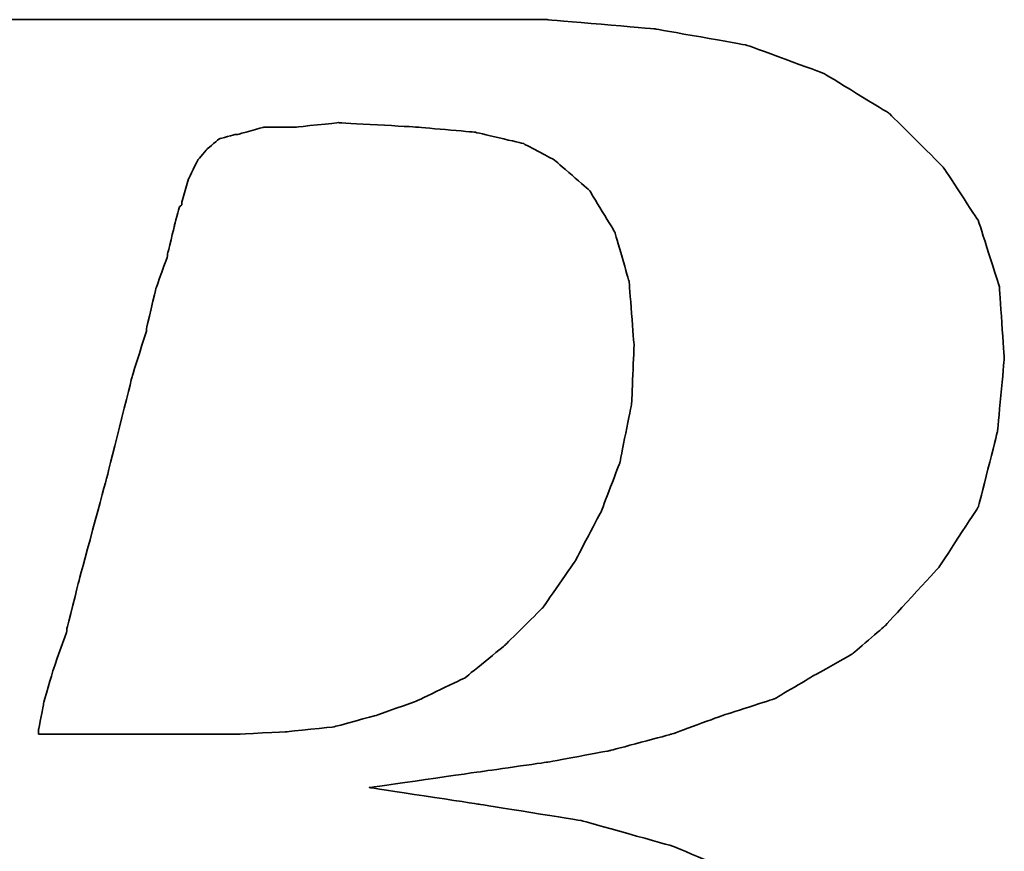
# Model space of a CAD drawing. Header units: millimetres. Extents: x 920 to 1158, y 73 to 164.
# Tile 31 of 50: x 1090.16 to 1091.43, y 97.34 to 98.42. Entities that reach past the tile are written whole.
import ezdxf

# ---------------------------------------------------------------- set-up
doc = ezdxf.new("R2010")
doc.units = ezdxf.units.MM
doc.header["$LTSCALE"] = 0.15
doc.layers.add('DIM', color=4, linetype='CONTINUOUS')
doc.layers.add('layer 1', color=7, linetype='CONTINUOUS')

# ---------------------------------------------------------------- blocks, each defined once
blk = doc.blocks.new('TBI MOTION logo(完整正式版)')
at = {"layer": 'layer 1', "color": 22, "lineweight": 35}
for points, knots in [([(-64.65375, -6.86375), (-64.65375, -6.86375), (-64.84375, -7.29625), (-64.84375, -7.29625), (-64.84375, -7.29625), (-64.84375, -7.29625), (-64.86875, -7.34375), (-64.86875, -7.34375), (-64.86875, -7.34375), (-64.86875, -7.34375), (-64.86875, -7.36875), (-64.86875, -7.36875), (-64.86875, -7.36875), (-64.86875, -7.36875), (-65.15375, -7.65375), (-65.15375, -7.65375), (-65.15375, -7.65375), (-65.15375, -7.65375), (-65.17875, -7.65375), (-65.17875, -7.65375), (-65.17875, -7.65375), (-65.17875, -7.65375), (-65.20375, -7.67875), (-65.20375, -7.67875), (-65.20375, -7.67875), (-65.20375, -7.67875), (-65.58875, -7.87125), (-65.58875, -7.87125), (-65.58875, -7.87125), (-65.58875, -7.87125), (-65.63375, -7.87125), (-65.63375, -7.87125), (-65.63375, -7.87125), (-65.63375, -7.87125), (-65.65875, -7.89375), (-65.65875, -7.89375), (-65.65875, -7.89375), (-65.65875, -7.89375), (-66.09375, -7.94375), (-66.09375, -7.94375), (-66.09375, -7.94375), (-66.09375, -7.94375), (-66.11375, -7.94375), (-66.11375, -7.94375), (-66.11375, -7.94375), (-66.11375, -7.94375), (-66.16375, -7.94375), (-66.16375, -7.94375), (-66.16375, -7.94375), (-66.16375, -7.94375), (-66.30875, -7.94375), (-66.30875, -7.94375), (-66.30875, -7.94375), (-66.30875, -7.94375), (-66.69375, -7.94375), (-66.69375, -7.94375), (-66.69375, -7.94375), (-66.69375, -7.94375), (-67.07375, -7.94375), (-67.07375, -7.94375), (-67.07375, -7.94375), (-67.07375, -7.94375), (-67.12375, -7.94375), (-67.12375, -7.94375), (-67.12375, -7.94375), (-67.12375, -7.94375), (-67.12375, -7.96625), (-67.12375, -7.96625), (-67.12375, -7.96625), (-67.12375, -7.96625), (-67.14875, -7.99125), (-67.14875, -7.99125), (-67.14875, -7.99125), (-67.14875, -7.99125), (-67.24375, -8.34875), (-67.24375, -8.34875), (-67.24375, -8.34875), (-67.24375, -8.34875), (-67.31375, -8.68625), (-67.31375, -8.68625), (-67.31375, -8.68625), (-67.31375, -8.68625), (-67.26875, -8.68625), (-67.26875, -8.68625), (-67.26875, -8.68625), (-67.26875, -8.68625), (-67.07375, -8.68625), (-67.07375, -8.68625), (-67.07375, -8.68625), (-67.07375, -8.68625), (-66.54875, -8.68625), (-66.54875, -8.68625), (-66.54875, -8.68625), (-66.54875, -8.68625), (-65.82625, -8.68625), (-65.82625, -8.68625), (-65.82625, -8.68625), (-65.82625, -8.68625), (-65.01375, -8.68625), (-65.01375, -8.68625), (-65.01375, -8.68625), (-65.01375, -8.68625), (-64.05375, -8.68625), (-64.05375, -8.68625), (-64.05375, -8.68625), (-64.05375, -8.68625), (-62.08375, -8.68625), (-62.08375, -8.68625), (-62.08375, -8.68625), (-62.08375, -8.68625), (-60.06875, -8.68625), (-60.06875, -8.68625), (-60.06875, -8.68625), (-60.06875, -8.68625), (-59.10875, -8.68625), (-59.10875, -8.68625), (-59.10875, -8.68625), (-59.10875, -8.68625), (-58.29375, -8.68625), (-58.29375, -8.68625), (-58.29375, -8.68625), (-58.29375, -8.68625), (-57.57375, -8.68625), (-57.57375, -8.68625), (-57.57375, -8.68625), (-57.57375, -8.68625), (-57.04875, -8.68625), (-57.04875, -8.68625), (-57.04875, -8.68625), (-57.04875, -8.68625), (-56.85375, -8.68625), (-56.85375, -8.68625), (-56.85375, -8.68625), (-56.85375, -8.68625), (-56.70875, -8.68625), (-56.70875, -8.68625), (-56.70875, -8.68625), (-56.70875, -8.68625), (-56.61375, -8.68625), (-56.61375, -8.68625), (-56.61375, -8.68625), (-56.61375, -8.68625), (-56.56875, -8.68625), (-56.56875, -8.68625), (-56.56875, -8.68625), (-56.56875, -8.68625), (-55.65375, -8.63875), (-55.65375, -8.63875), (-55.65375, -8.63875), (-55.65375, -8.63875), (-54.76875, -8.51875), (-54.76875, -8.51875), (-54.76875, -8.51875), (-54.76875, -8.51875), (-53.90375, -8.30375), (-53.90375, -8.30375), (-53.90375, -8.30375), (-53.90375, -8.30375), (-53.08875, -8.03875), (-53.08875, -8.03875), (-53.08875, -8.03875), (-53.08875, -8.03875), (-52.34375, -7.65375), (-52.34375, -7.65375), (-52.34375, -7.65375), (-52.34375, -7.65375), (-51.69875, -7.29625), (-51.69875, -7.29625), (-51.69875, -7.29625), (-51.69875, -7.29625), (-51.21875, -6.91125), (-51.21875, -6.91125), (-51.21875, -6.91125), (-51.21875, -6.91125), (-50.83375, -6.50375), (-50.83375, -6.50375), (-50.83375, -6.50375), (-50.83375, -6.50375), (-50.44875, -5.94875), (-50.44875, -5.94875), (-50.44875, -5.94875), (-50.44875, -5.94875), (-50.13875, -5.30375), (-50.13875, -5.30375), (-50.13875, -5.30375), (-50.13875, -5.30375), (-49.99375, -4.65375), (-49.99375, -4.65375), (-49.99375, -4.65375), (-49.99375, -4.65375), (-49.92375, -3.98375), (-49.92375, -3.98375), (-49.92375, -3.98375), (-49.92375, -3.98375), (-49.99375, -3.19374), (-49.99375, -3.19374), (-49.99375, -3.19374), (-49.99375, -3.19374), (-50.23374, -2.44874), (-50.23374, -2.44874), (-50.23374, -2.44874), (-50.23374, -2.44874), (-50.59375, -1.87374), (-50.59375, -1.87374), (-50.59375, -1.87374), (-50.59375, -1.87374), (-51.09875, -1.31874), (-51.09875, -1.31874), (-51.09875, -1.31874), (-51.09875, -1.31874), (-51.74375, -0.81875), (-51.74375, -0.81875), (-51.74375, -0.81875), (-51.74375, -0.81875), (-52.53875, -0.48125), (-52.53875, -0.48125), (-52.53875, -0.48125), (-52.53875, -0.48125), (-53.47375, -0.21875), (-53.47375, -0.21875), (-53.47375, -0.21875), (-53.47375, -0.21875), (-54.52875, -0.04874), (-54.52875, -0.04874), (-54.52875, -0.04874), (-54.52875, -0.04874), (-55.65375, 0.12125), (-55.65375, 0.12125), (-55.65375, 0.12125), (-55.65375, 0.12125), (-54.50375, 0.28624), (-54.50375, 0.28624), (-54.50375, 0.28624), (-54.50375, 0.28624), (-53.83375, 0.38124), (-53.83375, 0.38124), (-53.83375, 0.38124), (-53.83375, 0.38124), (-53.18375, 0.50125), (-53.18375, 0.50125), (-53.18375, 0.50125), (-53.18375, 0.50125), (-52.55875, 0.66874), (-52.55875, 0.66874), (-52.55875, 0.66874), (-52.55875, 0.66874), (-52.03375, 0.86124), (-52.03375, 0.86124), (-52.03375, 0.86124), (-52.03375, 0.86124), (-51.50374, 1.03124), (-51.50374, 1.03124), (-51.50374, 1.03124), (-51.50374, 1.03124), (-51.09875, 1.27125), (-51.09875, 1.27125), (-51.09875, 1.27125), (-51.09875, 1.27125), (-50.71375, 1.48624), (-50.71375, 1.48624), (-50.71375, 1.48624), (-50.71375, 1.48624), (-50.37625, 1.77625), (-50.37625, 1.77625), (-50.37625, 1.77625), (-50.37625, 1.77625), (-49.82375, 2.37625), (-49.82375, 2.37625), (-49.82375, 2.37625), (-49.82375, 2.37625), (-49.41875, 2.99625), (-49.41875, 2.99625), (-49.41875, 2.99625), (-49.41875, 2.99625), (-49.22375, 3.76625), (-49.22375, 3.76625), (-49.22375, 3.76625), (-49.22375, 3.76625), (-49.15375, 4.50874), (-49.15375, 4.50874), (-49.15375, 4.50874), (-49.15375, 4.50874), (-49.20375, 5.25125), (-49.20375, 5.25125), (-49.20375, 5.25125), (-49.20375, 5.25125), (-49.41875, 5.92625), (-49.41875, 5.92625), (-49.41875, 5.92625), (-49.41875, 5.92625), (-49.77875, 6.47625), (-49.77875, 6.47625), (-49.77875, 6.47625), (-49.77875, 6.47625), (-50.33125, 7.02624), (-50.33125, 7.02624), (-50.33125, 7.02624), (-50.33125, 7.02624), (-51.00125, 7.43625), (-51.00125, 7.43625), (-51.00125, 7.43625), (-51.00125, 7.43625), (-51.79375, 7.72625), (-51.79375, 7.72625), (-51.79375, 7.72625), (-51.79375, 7.72625), (-52.72875, 7.89124), (-52.72875, 7.89124), (-52.72875, 7.89124), (-52.72875, 7.89124), (-53.83375, 7.98625), (-53.83375, 7.98625), (-53.83375, 7.98625), (-53.83375, 7.98625), (-53.92875, 7.98625), (-53.92875, 7.98625), (-53.92875, 7.98625), (-53.92875, 7.98625), (-54.26375, 7.98625), (-54.26375, 7.98625), (-54.26375, 7.98625), (-54.26375, 7.98625), (-54.74375, 7.98625), (-54.74375, 7.98625), (-54.74375, 7.98625), (-54.74375, 7.98625), (-55.36875, 7.98625), (-55.36875, 7.98625), (-55.36875, 7.98625), (-55.36875, 7.98625), (-56.13375, 7.98625), (-56.13375, 7.98625), (-56.13375, 7.98625), (-56.13375, 7.98625), (-56.94875, 7.98625), (-56.94875, 7.98625), (-56.94875, 7.98625), (-56.94875, 7.98625), (-58.77625, 7.98625), (-58.77625, 7.98625), (-58.77625, 7.98625), (-58.77625, 7.98625), (-60.59875, 7.98625), (-60.59875, 7.98625), (-60.59875, 7.98625), (-60.59875, 7.98625), (-61.41375, 7.98625), (-61.41375, 7.98625), (-61.41375, 7.98625), (-61.41375, 7.98625), (-62.17875, 7.98625), (-62.17875, 7.98625), (-62.17875, 7.98625), (-62.17875, 7.98625), (-62.80375, 7.98625), (-62.80375, 7.98625), (-62.80375, 7.98625), (-62.80375, 7.98625), (-63.30625, 7.98625), (-63.30625, 7.98625), (-63.30625, 7.98625), (-63.30625, 7.98625), (-63.57375, 7.98625), (-63.57375, 7.98625), (-63.57375, 7.98625), (-63.57375, 7.98625), (-63.57375, 7.96375), (-63.57375, 7.96375), (-63.57375, 7.96375), (-63.57375, 7.96375), (-63.59875, 7.94125), (-63.59875, 7.94125), (-63.59875, 7.94125), (-63.59875, 7.94125), (-63.69375, 7.55625), (-63.69375, 7.55625), (-63.69375, 7.55625), (-63.69375, 7.55625), (-63.76375, 7.24624), (-63.76375, 7.24624), (-63.76375, 7.24624), (-63.76375, 7.24624), (-63.23875, 7.24624), (-63.23875, 7.24624), (-63.23875, 7.24624), (-63.23875, 7.24624), (-62.75875, 7.24624), (-62.75875, 7.24624), (-62.75875, 7.24624), (-62.75875, 7.24624), (-62.61125, 7.24624), (-62.61125, 7.24624), (-62.61125, 7.24624), (-62.61125, 7.24624), (-62.56625, 7.24624), (-62.56625, 7.24624), (-62.56625, 7.24624), (-62.56625, 7.24624), (-62.22875, 7.24624), (-62.22875, 7.24624), (-62.22875, 7.24624), (-62.22875, 7.24624), (-62.20375, 7.24624), (-62.20375, 7.24624), (-62.20375, 7.24624), (-62.20375, 7.24624), (-62.17875, 7.21875), (-62.17875, 7.21875), (-62.17875, 7.21875), (-62.17875, 7.21875), (-61.96375, 7.17125), (-61.96375, 7.17125), (-61.96375, 7.17125), (-61.96375, 7.17125), (-61.72375, 7.12624), (-61.72375, 7.12624), (-61.72375, 7.12624), (-61.72375, 7.12624), (-61.70375, 7.12624), (-61.70375, 7.12624), (-61.70375, 7.12624), (-61.70375, 7.12624), (-61.55875, 7.07624), (-61.55875, 7.07624), (-61.55875, 7.07624), (-61.55875, 7.07624), (-61.50875, 7.07624), (-61.50875, 7.07624), (-61.50875, 7.07624), (-61.50875, 7.07624), (-61.48375, 7.02624), (-61.48375, 7.02624), (-61.48375, 7.02624), (-61.48375, 7.02624), (-61.31875, 6.83375), (-61.31875, 6.83375), (-61.31875, 6.83375), (-61.31875, 6.83375), (-61.29375, 6.81125), (-61.29375, 6.81125), (-61.29375, 6.81125), (-61.29375, 6.81125), (-61.29375, 6.78625), (-61.29375, 6.78625), (-61.29375, 6.78625), (-61.29375, 6.78625), (-61.19875, 6.50124), (-61.19875, 6.50124), (-61.19875, 6.50124), (-61.19875, 6.50124), (-61.17375, 6.45124), (-61.17375, 6.45124), (-61.17375, 6.45124), (-61.17375, 6.45124), (-61.19875, 6.40625), (-61.19875, 6.40625), (-61.19875, 6.40625), (-61.19875, 6.40625), (-61.26875, 5.99624), (-61.26875, 5.99624), (-61.26875, 5.99624), (-61.26875, 5.99624), (-61.26875, 5.85125), (-61.26875, 5.85125), (-61.26875, 5.85125), (-61.26875, 5.85125), (-61.26875, 5.82625), (-61.26875, 5.82625), (-61.26875, 5.82625), (-61.26875, 5.82625), (-61.29375, 5.80625), (-61.29375, 5.80625), (-61.29375, 5.80625), (-61.29375, 5.80625), (-61.34125, 5.66125), (-61.34125, 5.66125), (-61.34125, 5.66125), (-61.34125, 5.66125), (-61.41375, 5.44625), (-61.41375, 5.44625), (-61.41375, 5.44625), (-61.41375, 5.44625), (-61.48375, 5.15625), (-61.48375, 5.15625), (-61.48375, 5.15625), (-61.48375, 5.15625), (-61.58375, 4.82124), (-61.58375, 4.82124), (-61.58375, 4.82124), (-61.58375, 4.82124), (-61.79875, 4.00375), (-61.79875, 4.00375), (-61.79875, 4.00375), (-61.79875, 4.00375), (-62.05875, 2.99625), (-62.05875, 2.99625), (-62.05875, 2.99625), (-62.05875, 2.99625), (-62.34875, 1.91625), (-62.34875, 1.91625), (-62.34875, 1.91625), (-62.34875, 1.91625), (-62.97375, -0.41124), (-62.97375, -0.41124), (-62.97375, -0.41124), (-62.97375, -0.41124), (-63.59875, -2.75875), (-63.59875, -2.75875), (-63.59875, -2.75875), (-63.59875, -2.75875), (-63.88375, -3.86374), (-63.88375, -3.86374), (-63.88375, -3.86374), (-63.88375, -3.86374), (-64.14875, -4.82374), (-64.14875, -4.82374), (-64.14875, -4.82374), (-64.14875, -4.82374), (-64.36375, -5.64125), (-64.36375, -5.64125), (-64.36375, -5.64125), (-64.36375, -5.64125), (-64.43625, -5.97625), (-64.43625, -5.97625), (-64.43625, -5.97625), (-64.43625, -5.97625), (-64.50875, -6.28625), (-64.50875, -6.28625), (-64.50875, -6.28625), (-64.50875, -6.28625), (-64.50875, -6.30875), (-64.50875, -6.30875), (-64.50875, -6.30875), (-64.50875, -6.30875), (-64.57875, -6.50375), (-64.57875, -6.50375), (-64.57875, -6.50375), (-64.57875, -6.50375), (-64.62875, -6.69625), (-64.62875, -6.69625), (-64.62875, -6.69625), (-64.62875, -6.69625), (-64.62875, -6.76875), (-64.62875, -6.76875), (-64.62875, -6.76875), (-64.62875, -6.76875), (-64.62875, -6.81375), (-64.62875, -6.81375), (-64.62875, -6.81375), (-64.62875, -6.81375), (-64.62875, -6.83875), (-64.62875, -6.83875), (-64.62875, -6.83875), (-64.62875, -6.83875), (-64.65375, -6.86375), (-64.65375, -6.86375)], [0, 0, 0, 0, 0.00719424, 0.00719424, 0.00719424, 0.00719425, 0.01438849, 0.01438849, 0.01438849, 0.0143885, 0.02158273, 0.02158273, 0.02158273, 0.02158274, 0.02877698, 0.02877698, 0.02877698, 0.02877699, 0.03597122, 0.03597122, 0.03597122, 0.03597123, 0.04316547, 0.04316547, 0.04316547, 0.04316548, 0.05035971, 0.05035971, 0.05035971, 0.05035972, 0.05755396, 0.05755396, 0.05755396, 0.05755397, 0.0647482, 0.0647482, 0.0647482, 0.06474821, 0.07194245, 0.07194245, 0.07194245, 0.07194246, 0.07913669, 0.07913669, 0.07913669, 0.0791367, 0.08633094, 0.08633094, 0.08633094, 0.08633095, 0.09352518, 0.09352518, 0.09352518, 0.09352519, 0.10071942, 0.10071942, 0.10071942, 0.10071943, 0.10791367, 0.10791367, 0.10791367, 0.10791368, 0.11510791, 0.11510791, 0.11510791, 0.11510792, 0.12230216, 0.12230216, 0.12230216, 0.12230217, 0.1294964, 0.1294964, 0.1294964, 0.12949641, 0.13669065, 0.13669065, 0.13669065, 0.13669066, 0.14388489, 0.14388489, 0.14388489, 0.1438849, 0.15107914, 0.15107914, 0.15107914, 0.15107915, 0.15827338, 0.15827338, 0.15827338, 0.15827339, 0.16546763, 0.16546763, 0.16546763, 0.16546764, 0.17266187, 0.17266187, 0.17266187, 0.17266188, 0.17985612, 0.17985612, 0.17985612, 0.17985613, 0.18705036, 0.18705036, 0.18705036, 0.18705037, 0.1942446, 0.1942446, 0.1942446, 0.19424461, 0.20143885, 0.20143885, 0.20143885, 0.20143886, 0.20863309, 0.20863309, 0.20863309, 0.2086331, 0.21582734, 0.21582734, 0.21582734, 0.21582735, 0.22302158, 0.22302158, 0.22302158, 0.22302159, 0.23021583, 0.23021583, 0.23021583, 0.23021584, 0.23741007, 0.23741007, 0.23741007, 0.23741008, 0.24460432, 0.24460432, 0.24460432, 0.24460433, 0.25179856, 0.25179856, 0.25179856, 0.25179857, 0.25899281, 0.25899281, 0.25899281, 0.25899282, 0.26618705, 0.26618705, 0.26618705, 0.26618706, 0.27338129, 0.27338129, 0.27338129, 0.2733813, 0.28057554, 0.28057554, 0.28057554, 0.28057555, 0.28776978, 0.28776978, 0.28776978, 0.28776979, 0.29496403, 0.29496403, 0.29496403, 0.29496404, 0.30215827, 0.30215827, 0.30215827, 0.30215828, 0.30935252, 0.30935252, 0.30935252, 0.30935253, 0.31654676, 0.31654676, 0.31654676, 0.31654677, 0.32374101, 0.32374101, 0.32374101, 0.32374102, 0.33093525, 0.33093525, 0.33093525, 0.33093526, 0.3381295, 0.3381295, 0.3381295, 0.33812951, 0.34532374, 0.34532374, 0.34532374, 0.34532375, 0.35251799, 0.35251799, 0.35251799, 0.352518, 0.35971223, 0.35971223, 0.35971223, 0.35971224, 0.36690647, 0.36690647, 0.36690647, 0.36690648, 0.37410072, 0.37410072, 0.37410072, 0.37410073, 0.38129496, 0.38129496, 0.38129496, 0.38129497, 0.38848921, 0.38848921, 0.38848921, 0.38848922, 0.39568345, 0.39568345, 0.39568345, 0.39568346, 0.4028777, 0.4028777, 0.4028777, 0.40287771, 0.41007194, 0.41007194, 0.41007194, 0.41007195, 0.41726619, 0.41726619, 0.41726619, 0.4172662, 0.42446043, 0.42446043, 0.42446043, 0.42446044, 0.43165468, 0.43165468, 0.43165468, 0.43165469, 0.43884892, 0.43884892, 0.43884892, 0.43884893, 0.44604317, 0.44604317, 0.44604317, 0.44604318, 0.45323741, 0.45323741, 0.45323741, 0.45323742, 0.46043165, 0.46043165, 0.46043165, 0.46043166, 0.4676259, 0.4676259, 0.4676259, 0.46762591, 0.47482014, 0.47482014, 0.47482014, 0.47482015, 0.48201439, 0.48201439, 0.48201439, 0.4820144, 0.48920863, 0.48920863, 0.48920863, 0.48920864, 0.49640288, 0.49640288, 0.49640288, 0.49640289, 0.50359712, 0.50359712, 0.50359712, 0.50359713, 0.51079137, 0.51079137, 0.51079137, 0.51079138, 0.51798561, 0.51798561, 0.51798561, 0.51798562, 0.52517986, 0.52517986, 0.52517986, 0.52517987, 0.5323741, 0.5323741, 0.5323741, 0.53237411, 0.53956835, 0.53956835, 0.53956835, 0.53956836, 0.54676259, 0.54676259, 0.54676259, 0.5467626, 0.55395683, 0.55395683, 0.55395683, 0.55395684, 0.56115108, 0.56115108, 0.56115108, 0.56115109, 0.56834532, 0.56834532, 0.56834532, 0.56834533, 0.57553957, 0.57553957, 0.57553957, 0.57553958, 0.58273381, 0.58273381, 0.58273381, 0.58273382, 0.58992806, 0.58992806, 0.58992806, 0.58992807, 0.5971223, 0.5971223, 0.5971223, 0.59712231, 0.60431655, 0.60431655, 0.60431655, 0.60431656, 0.61151079, 0.61151079, 0.61151079, 0.6115108, 0.61870504, 0.61870504, 0.61870504, 0.61870505, 0.62589928, 0.62589928, 0.62589928, 0.62589929, 0.63309353, 0.63309353, 0.63309353, 0.63309354, 0.64028777, 0.64028777, 0.64028777, 0.64028778, 0.64748201, 0.64748201, 0.64748201, 0.64748202, 0.65467626, 0.65467626, 0.65467626, 0.65467627, 0.6618705, 0.6618705, 0.6618705, 0.66187051, 0.66906475, 0.66906475, 0.66906475, 0.66906476, 0.67625899, 0.67625899, 0.67625899, 0.676259, 0.68345324, 0.68345324, 0.68345324, 0.68345325, 0.69064748, 0.69064748, 0.69064748, 0.69064749, 0.69784173, 0.69784173, 0.69784173, 0.69784174, 0.70503597, 0.70503597, 0.70503597, 0.70503598, 0.71223022, 0.71223022, 0.71223022, 0.71223023, 0.71942446, 0.71942446, 0.71942446, 0.71942447, 0.72661871, 0.72661871, 0.72661871, 0.72661872, 0.73381295, 0.73381295, 0.73381295, 0.73381296, 0.74100719, 0.74100719, 0.74100719, 0.7410072, 0.74820144, 0.74820144, 0.74820144, 0.74820145, 0.75539568, 0.75539568, 0.75539568, 0.75539569, 0.76258993, 0.76258993, 0.76258993, 0.76258994, 0.76978417, 0.76978417, 0.76978417, 0.76978418, 0.77697842, 0.77697842, 0.77697842, 0.77697843, 0.78417266, 0.78417266, 0.78417266, 0.78417267, 0.79136691, 0.79136691, 0.79136691, 0.79136692, 0.79856115, 0.79856115, 0.79856115, 0.79856116, 0.8057554, 0.8057554, 0.8057554, 0.80575541, 0.81294964, 0.81294964, 0.81294964, 0.81294965, 0.82014388, 0.82014388, 0.82014388, 0.82014389, 0.82733813, 0.82733813, 0.82733813, 0.82733814, 0.83453237, 0.83453237, 0.83453237, 0.83453238, 0.84172662, 0.84172662, 0.84172662, 0.84172663, 0.84892086, 0.84892086, 0.84892086, 0.84892087, 0.85611511, 0.85611511, 0.85611511, 0.85611512, 0.86330935, 0.86330935, 0.86330935, 0.86330936, 0.8705036, 0.8705036, 0.8705036, 0.87050361, 0.87769784, 0.87769784, 0.87769784, 0.87769785, 0.88489209, 0.88489209, 0.88489209, 0.8848921, 0.89208633, 0.89208633, 0.89208633, 0.89208634, 0.89928058, 0.89928058, 0.89928058, 0.89928059, 0.90647482, 0.90647482, 0.90647482, 0.90647483, 0.91366906, 0.91366906, 0.91366906, 0.91366907, 0.92086331, 0.92086331, 0.92086331, 0.92086332, 0.92805755, 0.92805755, 0.92805755, 0.92805756, 0.9352518, 0.9352518, 0.9352518, 0.93525181, 0.94244604, 0.94244604, 0.94244604, 0.94244605, 0.94964029, 0.94964029, 0.94964029, 0.9496403, 0.95683453, 0.95683453, 0.95683453, 0.95683454, 0.96402878, 0.96402878, 0.96402878, 0.96402879, 0.97122302, 0.97122302, 0.97122302, 0.97122303, 0.97841727, 0.97841727, 0.97841727, 0.97841728, 0.98561151, 0.98561151, 0.98561151, 0.98561152, 0.99280576, 0.99280576, 0.99280576, 0.99280577, 1, 1, 1, 1]), ([(-57.50375, 6.35625), (-57.50375, 6.35625), (-57.57375, 6.11625), (-57.57375, 6.11625), (-57.57375, 6.11625), (-57.57375, 6.11625), (-57.57375, 6.09125), (-57.57375, 6.09125), (-57.57375, 6.09125), (-57.57375, 6.09125), (-57.59875, 6.06625), (-57.59875, 6.06625), (-57.59875, 6.06625), (-57.59875, 6.06625), (-57.64875, 5.87625), (-57.64875, 5.87625), (-57.64875, 5.87625), (-57.64875, 5.87625), (-57.71875, 5.58875), (-57.71875, 5.58875), (-57.71875, 5.58875), (-57.71875, 5.58875), (-57.71875, 5.56625), (-57.71875, 5.56625), (-57.71875, 5.56625), (-57.71875, 5.56625), (-57.83875, 5.23125), (-57.83875, 5.23125), (-57.83875, 5.23125), (-57.83875, 5.23125), (-57.93625, 4.82124), (-57.93625, 4.82124), (-57.93625, 4.82124), (-57.93625, 4.82124), (-57.93625, 4.79624), (-57.93625, 4.79624), (-57.93625, 4.79624), (-57.93625, 4.79624), (-58.07875, 4.34125), (-58.07875, 4.34125), (-58.07875, 4.34125), (-58.07875, 4.34125), (-58.34375, 3.28625), (-58.34375, 3.28625), (-58.34375, 3.28625), (-58.34375, 3.28625), (-58.62875, 2.23124), (-58.62875, 2.23124), (-58.62875, 2.23124), (-58.62875, 2.23124), (-58.74875, 1.75125), (-58.74875, 1.75125), (-58.74875, 1.75125), (-58.74875, 1.75125), (-58.74875, 1.72625), (-58.74875, 1.72625), (-58.74875, 1.72625), (-58.74875, 1.72625), (-58.89375, 1.31625), (-58.89375, 1.31625), (-58.89375, 1.31625), (-58.89375, 1.31625), (-58.98875, 0.98124), (-58.98875, 0.98124), (-58.98875, 0.98124), (-58.98875, 0.98124), (-59.03875, 0.71625), (-59.03875, 0.71625), (-59.03875, 0.71625), (-59.03875, 0.71625), (-59.03875, 0.66874), (-59.03875, 0.66874), (-59.03875, 0.66874), (-59.03875, 0.66874), (-58.91875, 0.66874), (-58.91875, 0.66874), (-58.91875, 0.66874), (-58.91875, 0.66874), (-58.53375, 0.66874), (-58.53375, 0.66874), (-58.53375, 0.66874), (-58.53375, 0.66874), (-58.10375, 0.66874), (-58.10375, 0.66874), (-58.10375, 0.66874), (-58.10375, 0.66874), (-57.66875, 0.66874), (-57.66875, 0.66874), (-57.66875, 0.66874), (-57.66875, 0.66874), (-57.33375, 0.66874), (-57.33375, 0.66874), (-57.33375, 0.66874), (-57.33375, 0.66874), (-57.09375, 0.66874), (-57.09375, 0.66874), (-57.09375, 0.66874), (-57.09375, 0.66874), (-56.99875, 0.66874), (-56.99875, 0.66874), (-56.99875, 0.66874), (-56.99875, 0.66874), (-56.49375, 0.69374), (-56.49375, 0.69374), (-56.49375, 0.69374), (-56.49375, 0.69374), (-56.01375, 0.74374), (-56.01375, 0.74374), (-56.01375, 0.74374), (-56.01375, 0.74374), (-55.58375, 0.86124), (-55.58375, 0.86124), (-55.58375, 0.86124), (-55.58375, 0.86124), (-55.17375, 1.00624), (-55.17375, 1.00624), (-55.17375, 1.00624), (-55.17375, 1.00624), (-54.67375, 1.24625), (-54.67375, 1.24625), (-54.67375, 1.24625), (-54.67375, 1.24625), (-54.26375, 1.58124), (-54.26375, 1.58124), (-54.26375, 1.58124), (-54.26375, 1.58124), (-53.87875, 1.96374), (-53.87875, 1.96374), (-53.87875, 1.96374), (-53.87875, 1.96374), (-53.54375, 2.44625), (-53.54375, 2.44625), (-53.54375, 2.44625), (-53.54375, 2.44625), (-53.27875, 2.95125), (-53.27875, 2.95125), (-53.27875, 2.95125), (-53.27875, 2.95125), (-53.08875, 3.45124), (-53.08875, 3.45124), (-53.08875, 3.45124), (-53.08875, 3.45124), (-52.96875, 4.05124), (-52.96875, 4.05124), (-52.96875, 4.05124), (-52.96875, 4.05124), (-52.94375, 4.65125), (-52.94375, 4.65125), (-52.94375, 4.65125), (-52.94375, 4.65125), (-52.99375, 5.30125), (-52.99375, 5.30125), (-52.99375, 5.30125), (-52.99375, 5.30125), (-53.13875, 5.80625), (-53.13875, 5.80625), (-53.13875, 5.80625), (-53.13875, 5.80625), (-53.39875, 6.23625), (-53.39875, 6.23625), (-53.39875, 6.23625), (-53.39875, 6.23625), (-53.75875, 6.54875), (-53.75875, 6.54875), (-53.75875, 6.54875), (-53.75875, 6.54875), (-54.07375, 6.71625), (-54.07375, 6.71625), (-54.07375, 6.71625), (-54.07375, 6.71625), (-54.57375, 6.83375), (-54.57375, 6.83375), (-54.57375, 6.83375), (-54.57375, 6.83375), (-55.17375, 6.88625), (-55.17375, 6.88625), (-55.17375, 6.88625), (-55.17375, 6.88625), (-55.96875, 6.93125), (-55.96875, 6.93125), (-55.96875, 6.93125), (-55.96875, 6.93125), (-56.39875, 6.88625), (-56.39875, 6.88625), (-56.39875, 6.88625), (-56.39875, 6.88625), (-56.42125, 6.88625), (-56.42125, 6.88625), (-56.42125, 6.88625), (-56.42125, 6.88625), (-56.73375, 6.88625), (-56.73375, 6.88625), (-56.73375, 6.88625), (-56.73375, 6.88625), (-56.99875, 6.81125), (-56.99875, 6.81125), (-56.99875, 6.81125), (-56.99875, 6.81125), (-57.02375, 6.81125), (-57.02375, 6.81125), (-57.02375, 6.81125), (-57.02375, 6.81125), (-57.18875, 6.76625), (-57.18875, 6.76625), (-57.18875, 6.76625), (-57.18875, 6.76625), (-57.30875, 6.66625), (-57.30875, 6.66625), (-57.30875, 6.66625), (-57.30875, 6.66625), (-57.40875, 6.54875), (-57.40875, 6.54875), (-57.40875, 6.54875), (-57.40875, 6.54875), (-57.50375, 6.35625), (-57.50375, 6.35625)], [0, 0, 0, 0, 0.01851852, 0.01851852, 0.01851852, 0.01851853, 0.03703704, 0.03703704, 0.03703704, 0.03703705, 0.05555556, 0.05555556, 0.05555556, 0.05555557, 0.07407407, 0.07407407, 0.07407407, 0.07407408, 0.09259259, 0.09259259, 0.09259259, 0.0925926, 0.11111111, 0.11111111, 0.11111111, 0.11111112, 0.12962963, 0.12962963, 0.12962963, 0.12962964, 0.14814815, 0.14814815, 0.14814815, 0.14814816, 0.16666667, 0.16666667, 0.16666667, 0.16666668, 0.18518519, 0.18518519, 0.18518519, 0.1851852, 0.2037037, 0.2037037, 0.2037037, 0.20370371, 0.22222222, 0.22222222, 0.22222222, 0.22222223, 0.24074074, 0.24074074, 0.24074074, 0.24074075, 0.25925926, 0.25925926, 0.25925926, 0.25925927, 0.27777778, 0.27777778, 0.27777778, 0.27777779, 0.2962963, 0.2962963, 0.2962963, 0.29629631, 0.31481481, 0.31481481, 0.31481481, 0.31481482, 0.33333333, 0.33333333, 0.33333333, 0.33333334, 0.35185185, 0.35185185, 0.35185185, 0.35185186, 0.37037037, 0.37037037, 0.37037037, 0.37037038, 0.38888889, 0.38888889, 0.38888889, 0.3888889, 0.40740741, 0.40740741, 0.40740741, 0.40740742, 0.42592593, 0.42592593, 0.42592593, 0.42592594, 0.44444444, 0.44444444, 0.44444444, 0.44444445, 0.46296296, 0.46296296, 0.46296296, 0.46296297, 0.48148148, 0.48148148, 0.48148148, 0.48148149, 0.5, 0.5, 0.5, 0.50000001, 0.51851852, 0.51851852, 0.51851852, 0.51851853, 0.53703704, 0.53703704, 0.53703704, 0.53703705, 0.55555556, 0.55555556, 0.55555556, 0.55555557, 0.57407407, 0.57407407, 0.57407407, 0.57407408, 0.59259259, 0.59259259, 0.59259259, 0.5925926, 0.61111111, 0.61111111, 0.61111111, 0.61111112, 0.62962963, 0.62962963, 0.62962963, 0.62962964, 0.64814815, 0.64814815, 0.64814815, 0.64814816, 0.66666667, 0.66666667, 0.66666667, 0.66666668, 0.68518519, 0.68518519, 0.68518519, 0.6851852, 0.7037037, 0.7037037, 0.7037037, 0.70370371, 0.72222222, 0.72222222, 0.72222222, 0.72222223, 0.74074074, 0.74074074, 0.74074074, 0.74074075, 0.75925926, 0.75925926, 0.75925926, 0.75925927, 0.77777778, 0.77777778, 0.77777778, 0.77777779, 0.7962963, 0.7962963, 0.7962963, 0.79629631, 0.81481481, 0.81481481, 0.81481481, 0.81481482, 0.83333333, 0.83333333, 0.83333333, 0.83333334, 0.85185185, 0.85185185, 0.85185185, 0.85185186, 0.87037037, 0.87037037, 0.87037037, 0.87037038, 0.88888889, 0.88888889, 0.88888889, 0.8888889, 0.90740741, 0.90740741, 0.90740741, 0.90740742, 0.92592593, 0.92592593, 0.92592593, 0.92592594, 0.94444444, 0.94444444, 0.94444444, 0.94444445, 0.96296296, 0.96296296, 0.96296296, 0.96296297, 0.98148148, 0.98148148, 0.98148148, 0.98148149, 1, 1, 1, 1])]:
    blk.add_open_spline(points, degree=3, knots=knots, dxfattribs=at)

msp = doc.modelspace()

# ---------------------------------------------------------------- block references
at = {"layer": 'DIM', "color": 7, "xscale": 0.1265115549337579, "yscale": 0.1265115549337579, "zscale": 0.1265115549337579}
msp.add_blockref('TBI MOTION logo(完整正式版)', (1097.6504, 97.4094), dxfattribs=at)

doc.saveas('drawing.dxf')
